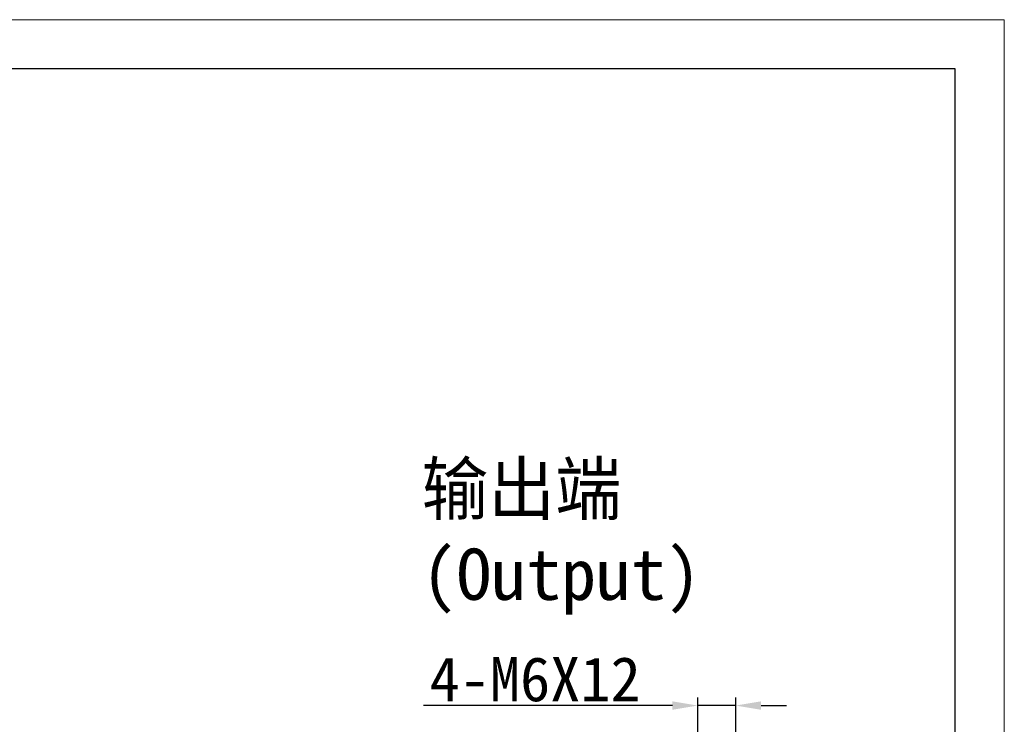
# Model space of a CAD drawing. Header units: millimetres. Extents: x 9570 to 10220, y -94 to 365.
# Tile 12 of 12: x 10064 to 10220, y 254 to 365. Entities that reach past the tile are written whole.
import ezdxf

# ---------------------------------------------------------------- set-up
doc = ezdxf.new("R2010")
doc.units = ezdxf.units.MM
doc.header["$PDSIZE"] = -5
doc.layers.get('Defpoints').update_dxf_attribs({"lineweight": 18})
for name, color, linetype, lineweight in [('图框_外框线', 7, 'Continuous', 18), ('尺寸线', 7, 'Continuous', 25), ('尺寸线层', 3, 'Continuous', 18)]:
    doc.layers.add(name, color=color, linetype=linetype, lineweight=lineweight)
doc.styles.add('工程字', font='txt')
doc.dimstyles.new('ISO-25', dxfattribs={"dimtxt": 7, "dimasz": 4, "dimexe": 1.25, "dimexo": 0.625, "dimtad": 1, "dimtxsty": '工程字', "dimcen": 2, "dimdle": 8, "dimadec": 0, "dimazin": 0, "dimtfac": 1, "dimtmove": 0, "dimatfit": 3, "dimfxl": 1, "dimarcsym": 0})

# ---------------------------------------------------------------- blocks, each defined once
blk = doc.blocks.new('*D98')
at = {"layer": 'Defpoints', "color": 0}
for p in [(10171.27, 256.83), (10171.27, 226.56), (10177.27, 226.43)]:
    blk.add_point(p, dxfattribs=at)
at = {"layer": '尺寸线层', "color": 0, "lineweight": -2}
for p, q in [((10171.27, 227.18), (10171.27, 258.08)), ((10177.27, 227.05), (10177.27, 258.08)), ((10167.27, 256.83), (10127.96, 256.83)), ((10177.27, 256.83), (10171.27, 256.83)), ((10181.27, 256.83), (10185.27, 256.83))]:
    blk.add_line(p, q, dxfattribs=at)
at = {"layer": '尺寸线层', "color": 0}
for points in [[(10167.27, 256.16), (10167.27, 257.49), (10171.27, 256.83)], [(10181.27, 257.49), (10181.27, 256.16), (10177.27, 256.83)]]:
    blk.add_solid(points, dxfattribs=at)
at = {"layer": '尺寸线层', "color": 0, "insert": (10145.61, 260.95), "char_height": 7, "attachment_point": 5, "style": '工程字'}
blk.add_mtext('4-M6X12', dxfattribs=at)

msp = doc.modelspace()

# ---------------------------------------------------------------- linework, layer by layer
at = {"layer": '图框_外框线', "color": 3}
msp.add_lwpolyline([(9569.7424, -94.4633), (10219.6749, -94.4633), (10219.6749, 365.1319), (9569.7424, 365.1319)], close=True, dxfattribs=at)
at = {"layer": '图框_外框线', "color": 3, "lineweight": 25}
msp.add_lwpolyline([(9608.4289, -86.726), (10211.9376, -86.726), (10211.9376, 357.3946), (9608.4289, 357.3946)], close=True, dxfattribs=at)

# ---------------------------------------------------------------- texts
at = {"layer": '尺寸线', "color": 0, "linetype": 'ByBlock', "insert": (10127.6805, 295.1156), "char_height": 8.1, "width": 68.132975, "attachment_point": 1, "style": '工程字'}
msp.add_mtext('输出端(Output)', dxfattribs=at)

# ---------------------------------------------------------------- dimensions: what is measured, and where the dimension line sits
at = {"layer": '尺寸线层'}
dim = msp.add_linear_dim(base=(10171.2685, 256.8255), p1=(10177.2656, 226.4269), p2=(10171.2685, 226.5581), text='4-M<>X12', dimstyle='ISO-25', dxfattribs=at)
dim.commit()
dim.dimension.update_dxf_attribs({"geometry": '*D98', "text_midpoint": (10145.6127, 256.8255), "dimtype": 160})

doc.saveas('drawing.dxf')
